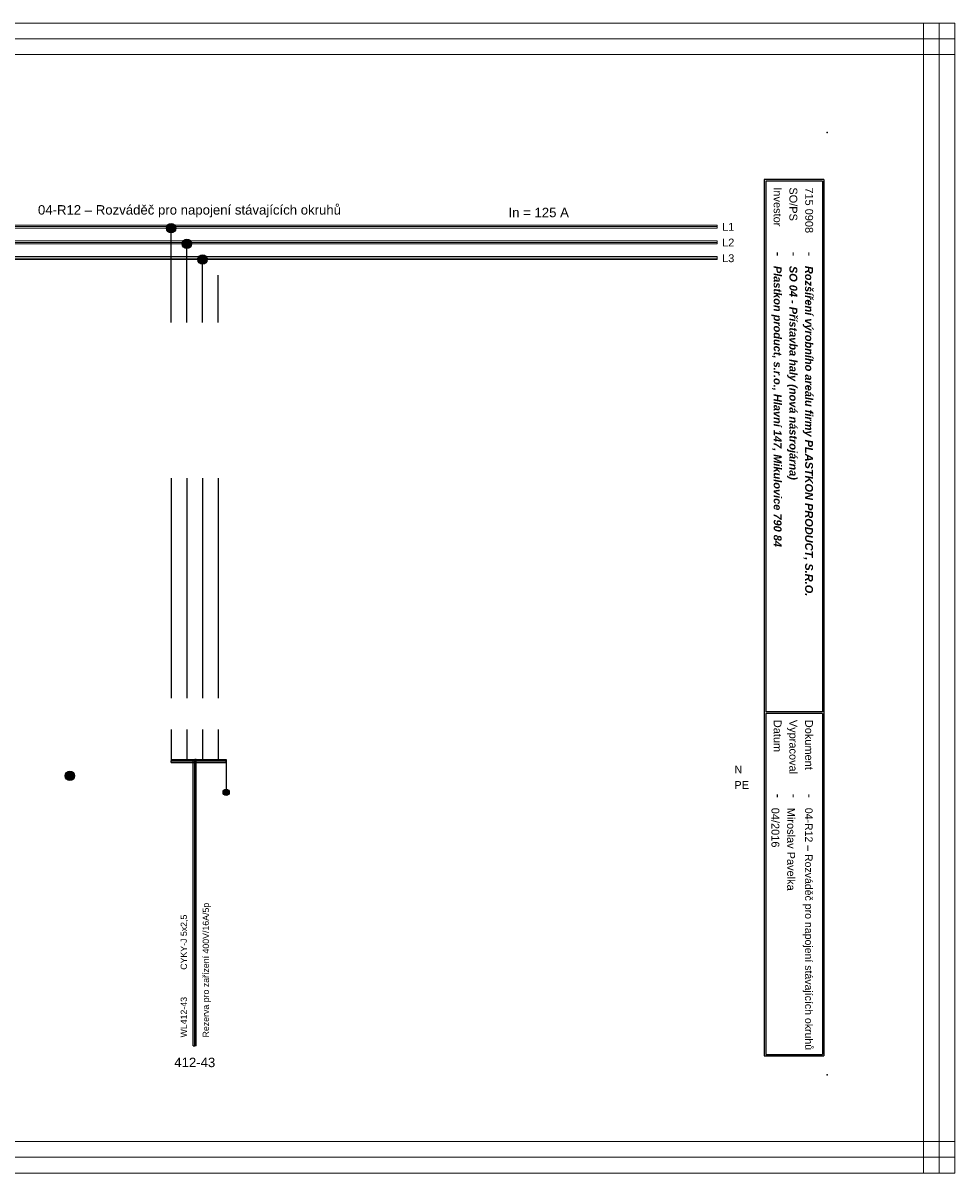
# Model space of a CAD drawing. Extents: x -1152 to 4054, y -4939 to -4246.
# Tile 13 of 19: x 2217 to 2514, y -4939 to -4573. Entities that reach past the tile are written whole.
import ezdxf
from ezdxf.enums import TextEntityAlignment as Align

# ---------------------------------------------------------------- set-up
doc = ezdxf.new("R2010")
doc.units = 0
doc.header["$MEASUREMENT"] = 0
for name, color, linetype in [('1-KRESBA', 7, 'Continuous'), ('__Bílá', 7, 'Continuous'), ('__Oranžová', 30, 'Continuous'), ('__Rudá 010', 10, 'Continuous'), ('__Vínová 220', 220, 'Continuous'), ('__Zelená', 3, 'Continuous')]:
    doc.layers.add(name, color=color, linetype=linetype)
doc.styles.add('Arial', font='arial.ttf')
doc.styles.add('GENERATED_STYLE_1', font='arial.ttf')

# ---------------------------------------------------------------- blocks, each defined once
blk = doc.blocks.new('L0001A02')
at = {"linetype": 'Continuous'}
h = blk.add_hatch(color=256, dxfattribs=at)
edge = h.paths.add_edge_path()
edge.add_arc((0, 0), 1.5, 0, 360)
blk.add_circle((0, 0), 1.5)
blk = doc.blocks.new('V0085A01')
h = blk.add_hatch(color=256)
edge = h.paths.add_edge_path()
edge.add_arc((0, 0), 1, 0, 360)
blk.add_circle((0, 0), 1)

msp = doc.modelspace()

# ---------------------------------------------------------------- linework, layer by layer
at = {"layer": '1-KRESBA'}
for p, q in [((2264.36, -4668.62), (2264.36, -4638.62)), ((2269.36, -4668.62), (2269.36, -4643.62)), ((2274.36, -4668.62), (2274.36, -4648.62)), ((2279.36, -4668.62), (2279.36, -4653.62)), ((2264.36, -4718.22), (2264.36, -4788.22)), ((2269.36, -4718.22), (2269.36, -4788.22)), ((2274.36, -4718.22), (2274.36, -4788.22)), ((2279.36, -4718.22), (2279.36, -4788.22)), ((2264.36, -4798.22), (2264.36, -4808.22)), ((2269.36, -4798.22), (2269.36, -4808.22)), ((2274.36, -4798.22), (2274.36, -4808.22)), ((2279.36, -4798.22), (2279.36, -4808.22)), ((2264.36, -4807.72), (2264.36, -4808.22)), ((2264.36, -4807.72), (2281.86, -4807.72)), ((2264.36, -4808.72), (2264.36, -4808.22)), ((2264.36, -4808.22), (2281.86, -4808.22)), ((2264.36, -4808.72), (2281.86, -4808.72)), ((2271.36, -4898.9), (2271.36, -4807.72)), ((2271.36, -4807.72), (2271.86, -4807.72)), ((2271.86, -4898.9), (2271.86, -4807.72)), ((2272.36, -4807.72), (2271.86, -4807.72)), ((2272.36, -4898.9), (2272.36, -4807.72)), ((2281.86, -4807.72), (2281.86, -4808.22)), ((2281.86, -4808.22), (2281.86, -4818.22)), ((2281.86, -4808.72), (2281.86, -4808.22)), ((2271.36, -4898.9), (2271.86, -4898.9)), ((2272.36, -4898.9), (2271.86, -4898.9))]:
    msp.add_line(p, q, dxfattribs=at)
at = {"layer": '__Bílá'}
for p, q in [((2472.12, -4623.12), (2453.12, -4623.12)), ((2453.12, -4623.12), (2453.12, -4902.12)), ((2472.12, -4623.12), (2472.12, -4902.12)), ((2471.62, -4623.62), (2453.62, -4623.62)), ((2453.62, -4623.62), (2453.62, -4792.62)), ((2471.62, -4623.62), (2471.62, -4792.62)), ((2471.62, -4792.62), (2453.62, -4792.62)), ((2471.62, -4793.12), (2453.62, -4793.12)), ((2453.62, -4793.12), (2453.62, -4901.62)), ((2471.62, -4793.12), (2471.62, -4901.62)), ((2453.62, -4901.62), (2471.62, -4901.62)), ((2453.12, -4902.12), (2472.12, -4902.12))]:
    msp.add_line(p, q, dxfattribs=at)
for p in [(2473.12, -4608.12), (2473.12, -4908.12)]:
    msp.add_point(p, dxfattribs=at)
at = {"layer": '__Oranžová', "lineweight": 0}
for p, q in [((2083.12, -4637.62), (2438.12, -4637.62)), ((2083.12, -4638.12), (2438.12, -4638.12)), ((2438.12, -4637.62), (2438.12, -4638.12)), ((2438.12, -4638.62), (2438.12, -4638.12)), ((2083.12, -4638.62), (2438.12, -4638.62)), ((2083.12, -4642.62), (2438.12, -4642.62)), ((2083.12, -4643.12), (2438.12, -4643.12)), ((2083.12, -4643.62), (2438.12, -4643.62)), ((2438.12, -4642.62), (2438.12, -4643.12)), ((2438.12, -4643.62), (2438.12, -4643.12)), ((2083.12, -4647.62), (2438.12, -4647.62)), ((2083.12, -4648.12), (2438.12, -4648.12)), ((2083.12, -4648.62), (2438.12, -4648.62)), ((2438.12, -4647.62), (2438.12, -4648.12)), ((2438.12, -4648.62), (2438.12, -4648.12))]:
    msp.add_line(p, q, dxfattribs=at)
at = {"layer": '__Vínová 220', "lineweight": 0}
for p, q in [((2017.41, -4573.3), (2513.81, -4573.3)), ((2503.81, -4939.38), (2503.81, -4573.3)), ((2503.81, -4573.3), (2508.81, -4573.3)), ((2508.81, -4939.38), (2508.81, -4573.3)), ((2513.81, -4573.3), (2508.81, -4573.3)), ((2513.81, -4573.3), (2513.81, -4578.3)), ((2513.81, -4939.38), (2513.81, -4573.3)), ((2017.41, -4578.3), (2513.81, -4578.3)), ((2513.81, -4583.3), (2513.81, -4578.3)), ((2017.41, -4583.3), (2513.81, -4583.3)), ((2017.41, -4929.38), (2513.81, -4929.38)), ((2513.81, -4929.38), (2513.81, -4934.38)), ((2017.41, -4934.38), (2513.81, -4934.38)), ((2513.81, -4939.38), (2513.81, -4934.38)), ((2017.41, -4939.38), (2513.81, -4939.38)), ((2503.81, -4939.38), (2508.81, -4939.38)), ((2513.81, -4939.38), (2508.81, -4939.38))]:
    msp.add_line(p, q, dxfattribs=at)

# ---------------------------------------------------------------- block references
at = {"color": 250, "linetype": 'Continuous'}
msp.add_blockref('V0085A01', (2281.86, -4818.22), dxfattribs=at)
at = {"layer": '1-KRESBA'}
for p in [(2264.36, -4638.62), (2269.36, -4643.62), (2274.36, -4648.62), (2232.15, -4812.96)]:
    msp.add_blockref('L0001A02', p, dxfattribs=at)

# ---------------------------------------------------------------- texts
at = {"layer": '1-KRESBA', "color": 4, "linetype": 'Continuous', "style": 'Arial'}
msp.add_text('In = 125 A', height=3, dxfattribs=at).set_placement((2371.72, -4635.12))
at = {"layer": '__Bílá', "style": 'Arial'}
for s, height, p in [('Investor', 2.5, (2456.12, -4625.62)), ('SO/PS', 2.5, (2461.12, -4625.62)), ('-', 3, (2456.12, -4646.12)), ('-', 3, (2461.12, -4646.12)), ('-', 3, (2466.12, -4646.12)), ('Datum', 2.5, (2456.12, -4795.12)), ('Vypracoval', 2.5, (2461.12, -4795.12)), ('Dokument', 2.5, (2466.12, -4795.12)), ('-', 3, (2456.12, -4818.62)), ('-', 3, (2461.12, -4818.62)), ('-', 3, (2466.12, -4818.62))]:
    msp.add_text(s, height=height, rotation=270, dxfattribs=at).set_placement(p)
at = {"layer": '__Bílá', "insert": (2221.97, -4635.19), "char_height": 3, "attachment_point": 7, "style": 'Arial'}
msp.add_mtext('04-R12 – Rozváděč pro napojení stávajících okruhů\\P', dxfattribs=at)
at = {"layer": '__Oranžová', "lineweight": 0, "style": 'Arial'}
for s, p in [('L1', (2439.7, -4639.43)), ('L2', (2439.7, -4644.43)), ('L3', (2439.7, -4649.43))]:
    msp.add_text(s, height=2.5, dxfattribs=at).set_placement(p)
at = {"layer": '__Rudá 010', "style": 'Arial'}
for s, p in [('CYKY-J 5x2,5', (2269.37, -4874.69)), ('WL412-43', (2269.37, -4896.22))]:
    msp.add_text(s, height=2, rotation=90, dxfattribs=at).set_placement(p)
at = {"layer": '__Rudá 010', "style": 'GENERATED_STYLE_1'}
msp.add_text('412-43', height=3, dxfattribs=at).set_placement((2271.87, -4905.68), align=Align.CENTER)
at = {"layer": '__Rudá 010', "insert": (2274.4, -4896.22), "char_height": 2, "width": 62.8406, "attachment_point": 1, "rotation": 90, "style": 'Arial'}
msp.add_mtext('Rezerva pro zařízení 400V/16A/5p\\P', dxfattribs=at)
at = {"layer": '__Vínová 220', "char_height": 2.5, "attachment_point": 7, "rotation": 270, "style": 'Arial'}
for s, insert in [('715 0908\\P', (2466.12, -4625.62)), ('{\\fArial|b1|i1|c238|p34;Plastkon product, s.r.o., Hlavní 147, Mikulovice 790 84}', (2455.37, -4650.62)), ('{\\fArial|b1|i1|c238|p34;SO 04 - Přístavba haly (nová nástrojárna)}', (2460.37, -4650.62)), ('{\\fArial|b1|i1|c238|p34;Rozšíření výrobního areálu firmy PLASTKON PRODUCT, S.R.O.}', (2465.37, -4650.62)), ('04/2016\\P', (2455.37, -4823.12)), ('Miroslav Pavelka', (2460.37, -4823.12)), ('{\\H2.4;04-R12 – Rozváděč pro napojení stávajících okruhů}\\P', (2465.37, -4823.12))]:
    msp.add_mtext(s, dxfattribs=dict(at, insert=insert))
at = {"layer": '__Zelená', "color": 4, "linetype": 'Continuous', "style": 'Arial'}
msp.add_text('N', height=2.5, dxfattribs=at).set_placement((2443.6, -4812.17))
at = {"layer": '__Zelená', "linetype": 'Continuous', "style": 'Arial'}
msp.add_text('PE', height=2.5, dxfattribs=at).set_placement((2443.6, -4817.12))

doc.saveas('drawing.dxf')
